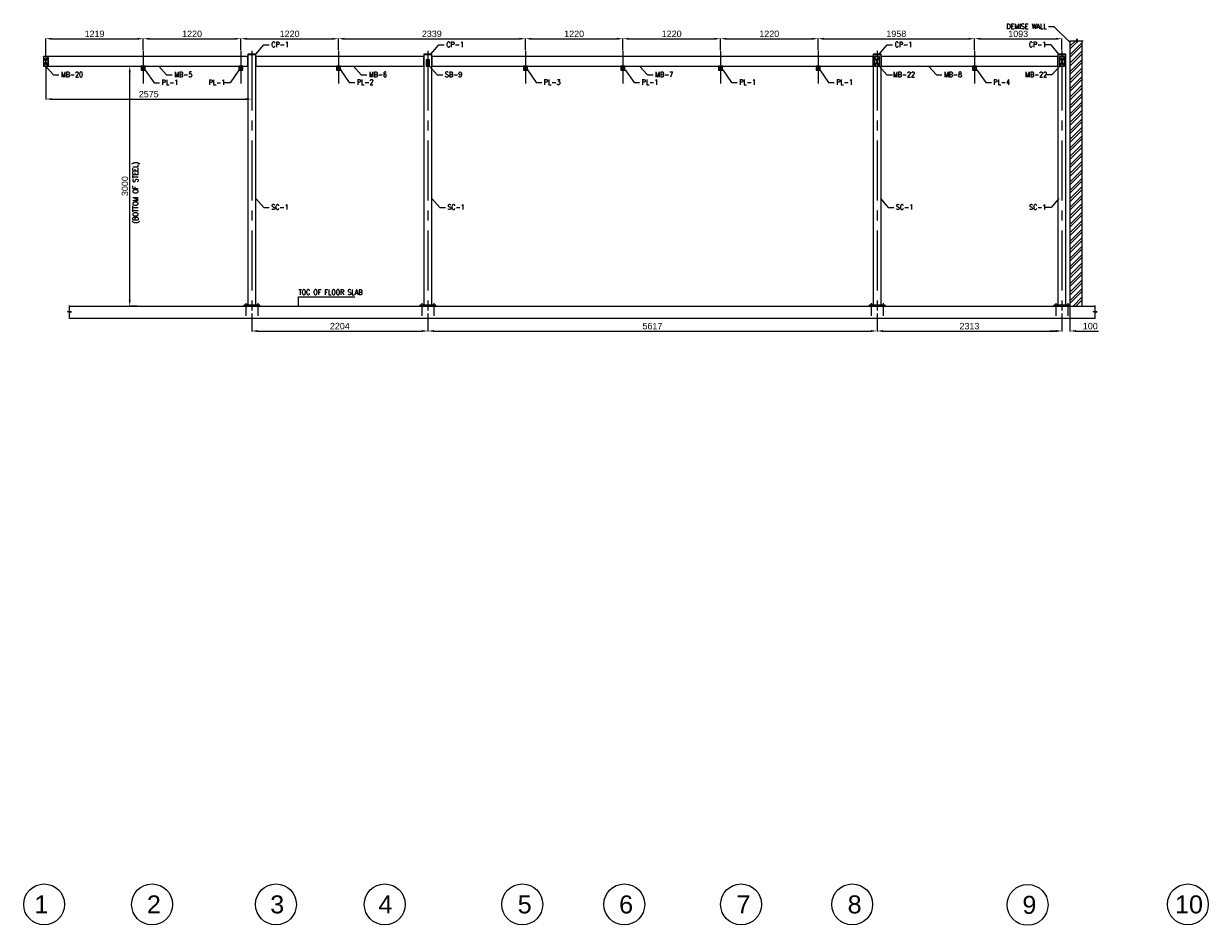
# Model space of a CAD drawing. Header units: inches. Extents: x -1008743 to -388065, y -1380311 to -642022.
# Tile 80 of 85: x -446260 to -431444, y -682603 to -671328. Entities that reach past the tile are written whole.
import ezdxf

# ---------------------------------------------------------------- set-up
doc = ezdxf.new("R2010")
doc.units = ezdxf.units.IN
doc.header["$LTSCALE"] = 1000
doc.header["$MEASUREMENT"] = 0
doc.header["$PDMODE"] = 35
doc.linetypes.add('CENTER2', pattern=[1.125, 0.75, -0.125, 0.125, -0.125])
doc.linetypes.add('PHANTOM2', pattern=[1.25, 0.625, -0.125, 0.125, -0.125, 0.125, -0.125])
doc.layers.add('DIM', color=1, linetype='Continuous')
doc.styles.add('ARIAL', font='arial.ttf')
doc.styles.add('C-ARIAL', font='arial.ttf')
doc.styles.add('ROMANS', font='simplex.shx', dxfattribs={"width": 0.9, "height": 2.5})
doc.dimstyles.new('50', dxfattribs={"dimscale": 50, "dimtxt": 2.5, "dimasz": 1.5, "dimexe": 1.25, "dimexo": 1, "dimgap": 0.8, "dimtad": 1, "dimdec": 0, "dimzin": 0, "dimdsep": 46, "dimtxsty": 'ROMANS', "dimblk1": 'ARCHTICK', "dimblk2": 'ARCHTICK', "dimsah": 1, "dimcen": 0, "dimdle": 1.25, "dimclrd": 1, "dimclre": 1, "dimclrt": 3, "dimadec": 0, "dimazin": 0, "dimtfac": 1, "dimtdec": 0, "dimtmove": 0, "dimatfit": 3, "dimfxl": 1, "dimtolj": 1, "dimtzin": 0, "dimarcsym": 0})
doc.dimstyles.new('S-20', dxfattribs={"dimtxt": 80, "dimasz": 75, "dimexe": 5, "dimexo": 5, "dimgap": 20, "dimtad": 1, "dimdec": 0, "dimzin": 0, "dimdsep": 46, "dimtxsty": 'ARIAL', "dimcen": 0.09, "dimdle": 100, "dimclrd": 8, "dimclre": 8, "dimclrt": 6, "dimadec": 0, "dimazin": 0, "dimtfac": 1, "dimtdec": 0, "dimtofl": 0, "dimtmove": 0, "dimatfit": 3, "dimfxl": 1, "dimtolj": 1, "dimtzin": 0, "dimlwd": -1, "dimarcsym": 0})

# ---------------------------------------------------------------- blocks, each defined once
blk = doc.blocks.new('*D710')
at = {"color": 8, "lineweight": -2, "ltscale": 10}
for p, q in [((-445087, -671859), (-444929, -671859)), ((-444839, -674859), (-444939, -674859))]:
    blk.add_line(p, q, dxfattribs=at)
at = {"color": 8, "ltscale": 10}
blk.add_line((-444934, -674784), (-444934, -671934), dxfattribs=at)
for points in [[(-444921, -671934), (-444946, -671934), (-444934, -671859)], [(-444946, -674784), (-444921, -674784), (-444934, -674859)]]:
    blk.add_solid(points, dxfattribs=at)
at = {"layer": 'Defpoints', "color": 0, "ltscale": 10}
for p in [(-445092, -671859), (-444934, -671859), (-444834, -674859)]:
    blk.add_point(p, dxfattribs=at)
at = {"color": 6, "ltscale": 10, "insert": (-444994, -673359), "char_height": 80, "attachment_point": 5, "rotation": 90, "style": 'ARIAL'}
blk.add_mtext('\\A1;3000', dxfattribs=at)
blk = doc.blocks.new('*D711')
at = {"color": 8, "lineweight": -2, "ltscale": 10}
for p, q in [((-443408, -674954), (-443408, -675176)), ((-441204, -674954), (-441204, -675176))]:
    blk.add_line(p, q, dxfattribs=at)
at = {"color": 8, "ltscale": 10}
blk.add_line((-443333, -675171), (-441279, -675171), dxfattribs=at)
for points in [[(-443333, -675158), (-443333, -675183), (-443408, -675171)], [(-441279, -675183), (-441279, -675158), (-441204, -675171)]]:
    blk.add_solid(points, dxfattribs=at)
at = {"layer": 'Defpoints', "color": 0, "ltscale": 10}
for p in [(-443408, -674949), (-441204, -674949), (-441204, -675171)]:
    blk.add_point(p, dxfattribs=at)
at = {"color": 6, "ltscale": 10, "insert": (-442306, -675110), "char_height": 80, "attachment_point": 5, "style": 'ARIAL'}
blk.add_mtext('\\A1;2204', dxfattribs=at)
blk = doc.blocks.new('*D712')
at = {"color": 8, "lineweight": -2, "ltscale": 10}
for p, q in [((-441204, -674954), (-441204, -675176)), ((-435587, -674954), (-435587, -675176))]:
    blk.add_line(p, q, dxfattribs=at)
at = {"color": 8, "ltscale": 10}
blk.add_line((-441129, -675171), (-435662, -675171), dxfattribs=at)
for points in [[(-441129, -675158), (-441129, -675183), (-441204, -675171)], [(-435662, -675183), (-435662, -675158), (-435587, -675171)]]:
    blk.add_solid(points, dxfattribs=at)
at = {"layer": 'Defpoints', "color": 0, "ltscale": 10}
for p in [(-441204, -674949), (-435587, -674949), (-435587, -675171)]:
    blk.add_point(p, dxfattribs=at)
at = {"color": 6, "ltscale": 10, "insert": (-438396, -675110), "char_height": 80, "attachment_point": 5, "style": 'ARIAL'}
blk.add_mtext('\\A1;5617', dxfattribs=at)
blk = doc.blocks.new('*D713')
at = {"color": 8, "lineweight": -2, "ltscale": 10}
for p, q in [((-435587, -674954), (-435587, -675176)), ((-433274, -674954), (-433274, -675176))]:
    blk.add_line(p, q, dxfattribs=at)
at = {"color": 8, "ltscale": 10}
blk.add_line((-435512, -675171), (-433349, -675171), dxfattribs=at)
for points in [[(-435512, -675158), (-435512, -675183), (-435587, -675171)], [(-433349, -675183), (-433349, -675158), (-433274, -675171)]]:
    blk.add_solid(points, dxfattribs=at)
at = {"layer": 'Defpoints', "color": 0, "ltscale": 10}
for p in [(-435587, -674949), (-433274, -674949), (-433274, -675171)]:
    blk.add_point(p, dxfattribs=at)
at = {"color": 6, "ltscale": 10, "insert": (-434431, -675110), "char_height": 80, "attachment_point": 5, "style": 'ARIAL'}
blk.add_mtext('\\A1;2313', dxfattribs=at)
blk = doc.blocks.new('*D714')
at = {"color": 8, "lineweight": -2, "ltscale": 10}
for p, q in [((-433174, -674823), (-433174, -675176)), ((-433274, -674954), (-433274, -675176))]:
    blk.add_line(p, q, dxfattribs=at)
at = {"color": 8, "ltscale": 10}
for p, q in [((-433349, -675171), (-433424, -675171)), ((-433099, -675171), (-432815, -675171))]:
    blk.add_line(p, q, dxfattribs=at)
for points in [[(-433349, -675183), (-433349, -675158), (-433274, -675171)], [(-433099, -675158), (-433099, -675183), (-433174, -675171)]]:
    blk.add_solid(points, dxfattribs=at)
at = {"layer": 'Defpoints', "color": 0, "ltscale": 10}
for p in [(-433174, -674818), (-433274, -674949), (-433174, -675171)]:
    blk.add_point(p, dxfattribs=at)
at = {"color": 6, "ltscale": 10, "insert": (-432920, -675110), "char_height": 80, "attachment_point": 5, "style": 'ARIAL'}
blk.add_mtext('\\A1;100', dxfattribs=at)
blk = doc.blocks.new('*D716')
at = {"color": 8, "lineweight": -2, "ltscale": 10}
for p, q in [((-445983, -671742), (-445983, -672275)), ((-443408, -671670), (-443408, -672275))]:
    blk.add_line(p, q, dxfattribs=at)
at = {"color": 8, "ltscale": 10}
blk.add_line((-445908, -672270), (-443483, -672270), dxfattribs=at)
for points in [[(-445908, -672258), (-445908, -672283), (-445983, -672270)], [(-443483, -672283), (-443483, -672258), (-443408, -672270)]]:
    blk.add_solid(points, dxfattribs=at)
at = {"layer": 'Defpoints', "color": 0, "ltscale": 10}
for p in [(-445983, -671737), (-443408, -671665), (-443408, -672270)]:
    blk.add_point(p, dxfattribs=at)
at = {"color": 6, "ltscale": 10, "insert": (-444696, -672209), "char_height": 80, "attachment_point": 5, "style": 'ARIAL'}
blk.add_mtext('\\A1;2575', dxfattribs=at)
blk = doc.blocks.new('_ArchTick')
at = {"color": 0, "linetype": 'ByBlock', "const_width": 0.15}
blk.add_lwpolyline([(-0.5, -0.5), (0.5, 0.5)], dxfattribs=at)
blk = doc.blocks.new('*D729')
at = {"color": 8, "lineweight": -2, "ltscale": 10}
for p, q in [((-445983, -671732), (-445983, -671511)), ((-444764, -671660), (-444764, -671511))]:
    blk.add_line(p, q, dxfattribs=at)
at = {"color": 8, "ltscale": 10}
blk.add_line((-445908, -671516), (-444839, -671516), dxfattribs=at)
for points in [[(-445908, -671504), (-445908, -671529), (-445983, -671516)], [(-444839, -671529), (-444839, -671504), (-444764, -671516)]]:
    blk.add_solid(points, dxfattribs=at)
at = {"layer": 'Defpoints', "color": 0, "ltscale": 10}
for p in [(-444764, -671516), (-445983, -671737), (-444764, -671665)]:
    blk.add_point(p, dxfattribs=at)
at = {"color": 6, "ltscale": 10, "insert": (-445374, -671455), "char_height": 80, "attachment_point": 5, "style": 'ARIAL'}
blk.add_mtext('\\A1;1219', dxfattribs=at)
blk = doc.blocks.new('*D730')
at = {"color": 8, "lineweight": -2, "ltscale": 10}
for p, q in [((-444764, -671660), (-444764, -671511)), ((-443544, -671660), (-443544, -671511))]:
    blk.add_line(p, q, dxfattribs=at)
at = {"color": 8, "ltscale": 10}
blk.add_line((-444689, -671516), (-443619, -671516), dxfattribs=at)
for points in [[(-444689, -671504), (-444689, -671529), (-444764, -671516)], [(-443619, -671529), (-443619, -671504), (-443544, -671516)]]:
    blk.add_solid(points, dxfattribs=at)
at = {"layer": 'Defpoints', "color": 0, "ltscale": 10}
for p in [(-443544, -671516), (-444764, -671665), (-443544, -671665)]:
    blk.add_point(p, dxfattribs=at)
at = {"color": 6, "ltscale": 10, "insert": (-444154, -671455), "char_height": 80, "attachment_point": 5, "style": 'ARIAL'}
blk.add_mtext('\\A1;1220', dxfattribs=at)
blk = doc.blocks.new('*D731')
at = {"color": 8, "lineweight": -2, "ltscale": 10}
for p, q in [((-443544, -671660), (-443544, -671511)), ((-442324, -671660), (-442324, -671511))]:
    blk.add_line(p, q, dxfattribs=at)
at = {"color": 8, "ltscale": 10}
blk.add_line((-443469, -671516), (-442399, -671516), dxfattribs=at)
for points in [[(-443469, -671504), (-443469, -671529), (-443544, -671516)], [(-442399, -671529), (-442399, -671504), (-442324, -671516)]]:
    blk.add_solid(points, dxfattribs=at)
at = {"layer": 'Defpoints', "color": 0, "ltscale": 10}
for p in [(-442324, -671516), (-443544, -671665), (-442324, -671665)]:
    blk.add_point(p, dxfattribs=at)
at = {"color": 6, "ltscale": 10, "insert": (-442934, -671455), "char_height": 80, "attachment_point": 5, "style": 'ARIAL'}
blk.add_mtext('\\A1;1220', dxfattribs=at)
blk = doc.blocks.new('*D732')
at = {"color": 8, "lineweight": -2, "ltscale": 10}
for p, q in [((-442324, -671660), (-442324, -671511)), ((-439985, -671660), (-439985, -671511))]:
    blk.add_line(p, q, dxfattribs=at)
at = {"color": 8, "ltscale": 10}
blk.add_line((-442249, -671516), (-440060, -671516), dxfattribs=at)
for points in [[(-442249, -671504), (-442249, -671529), (-442324, -671516)], [(-440060, -671529), (-440060, -671504), (-439985, -671516)]]:
    blk.add_solid(points, dxfattribs=at)
at = {"layer": 'Defpoints', "color": 0, "ltscale": 10}
for p in [(-439985, -671516), (-442324, -671665), (-439985, -671665)]:
    blk.add_point(p, dxfattribs=at)
at = {"color": 6, "ltscale": 10, "insert": (-441155, -671455), "char_height": 80, "attachment_point": 5, "style": 'ARIAL'}
blk.add_mtext('\\A1;2339', dxfattribs=at)
blk = doc.blocks.new('*D733')
at = {"color": 8, "lineweight": -2, "ltscale": 10}
for p, q in [((-439985, -671660), (-439985, -671511)), ((-438765, -671660), (-438765, -671511))]:
    blk.add_line(p, q, dxfattribs=at)
at = {"color": 8, "ltscale": 10}
blk.add_line((-439910, -671516), (-438840, -671516), dxfattribs=at)
for points in [[(-439910, -671504), (-439910, -671529), (-439985, -671516)], [(-438840, -671529), (-438840, -671504), (-438765, -671516)]]:
    blk.add_solid(points, dxfattribs=at)
at = {"layer": 'Defpoints', "color": 0, "ltscale": 10}
for p in [(-438765, -671516), (-439985, -671665), (-438765, -671665)]:
    blk.add_point(p, dxfattribs=at)
at = {"color": 6, "ltscale": 10, "insert": (-439375, -671455), "char_height": 80, "attachment_point": 5, "style": 'ARIAL'}
blk.add_mtext('\\A1;1220', dxfattribs=at)
blk = doc.blocks.new('*D734')
at = {"color": 8, "lineweight": -2, "ltscale": 10}
for p, q in [((-438765, -671660), (-438765, -671511)), ((-437545, -671660), (-437545, -671511))]:
    blk.add_line(p, q, dxfattribs=at)
at = {"color": 8, "ltscale": 10}
blk.add_line((-438690, -671516), (-437620, -671516), dxfattribs=at)
for points in [[(-438690, -671504), (-438690, -671529), (-438765, -671516)], [(-437620, -671529), (-437620, -671504), (-437545, -671516)]]:
    blk.add_solid(points, dxfattribs=at)
at = {"layer": 'Defpoints', "color": 0, "ltscale": 10}
for p in [(-437545, -671516), (-438765, -671665), (-437545, -671665)]:
    blk.add_point(p, dxfattribs=at)
at = {"color": 6, "ltscale": 10, "insert": (-438155, -671455), "char_height": 80, "attachment_point": 5, "style": 'ARIAL'}
blk.add_mtext('\\A1;1220', dxfattribs=at)
blk = doc.blocks.new('*D735')
at = {"color": 8, "lineweight": -2, "ltscale": 10}
for p, q in [((-437545, -671660), (-437545, -671511)), ((-436325, -671660), (-436325, -671511))]:
    blk.add_line(p, q, dxfattribs=at)
at = {"color": 8, "ltscale": 10}
blk.add_line((-437470, -671516), (-436400, -671516), dxfattribs=at)
for points in [[(-437470, -671504), (-437470, -671529), (-437545, -671516)], [(-436400, -671529), (-436400, -671504), (-436325, -671516)]]:
    blk.add_solid(points, dxfattribs=at)
at = {"layer": 'Defpoints', "color": 0, "ltscale": 10}
for p in [(-436325, -671516), (-437545, -671665), (-436325, -671665)]:
    blk.add_point(p, dxfattribs=at)
at = {"color": 6, "ltscale": 10, "insert": (-436935, -671455), "char_height": 80, "attachment_point": 5, "style": 'ARIAL'}
blk.add_mtext('\\A1;1220', dxfattribs=at)
blk = doc.blocks.new('*D736')
at = {"color": 8, "lineweight": -2, "ltscale": 10}
for p, q in [((-436325, -671660), (-436325, -671511)), ((-434367, -671660), (-434367, -671511))]:
    blk.add_line(p, q, dxfattribs=at)
at = {"color": 8, "ltscale": 10}
blk.add_line((-436250, -671516), (-434442, -671516), dxfattribs=at)
for points in [[(-436250, -671504), (-436250, -671529), (-436325, -671516)], [(-434442, -671529), (-434442, -671504), (-434367, -671516)]]:
    blk.add_solid(points, dxfattribs=at)
at = {"layer": 'Defpoints', "color": 0, "ltscale": 10}
for p in [(-434367, -671516), (-436325, -671665), (-434367, -671665)]:
    blk.add_point(p, dxfattribs=at)
at = {"color": 6, "ltscale": 10, "insert": (-435346, -671455), "char_height": 80, "attachment_point": 5, "style": 'ARIAL'}
blk.add_mtext('\\A1;1958', dxfattribs=at)
blk = doc.blocks.new('*D737')
at = {"color": 8, "lineweight": -2, "ltscale": 10}
for p, q in [((-434367, -671660), (-434367, -671511)), ((-433274, -671660), (-433274, -671511))]:
    blk.add_line(p, q, dxfattribs=at)
at = {"color": 8, "ltscale": 10}
blk.add_line((-434292, -671516), (-433349, -671516), dxfattribs=at)
for points in [[(-434292, -671504), (-434292, -671529), (-434367, -671516)], [(-433349, -671529), (-433349, -671504), (-433274, -671516)]]:
    blk.add_solid(points, dxfattribs=at)
at = {"layer": 'Defpoints', "color": 0, "ltscale": 10}
for p in [(-433274, -671516), (-434367, -671665), (-433274, -671665)]:
    blk.add_point(p, dxfattribs=at)
at = {"color": 6, "ltscale": 10, "insert": (-433821, -671455), "char_height": 80, "attachment_point": 5, "style": 'ARIAL'}
blk.add_mtext('\\A1;1093', dxfattribs=at)

msp = doc.modelspace()

# ---------------------------------------------------------------- hatches: boundary and pattern name
at = {"ltscale": 10}
h = msp.add_hatch(dxfattribs=at)
h.set_pattern_fill('ANSI32', color=256, scale=200, style=0)
h.paths.add_polyline_path([(-433174.2, -671541.9), (-433097.7, -671541.9), (-433088.4, -671567), (-433088.4, -671516.9), (-433080.6, -671541.9), (-433024.2, -671541.9), (-433024.2, -674858.7), (-433174.2, -674858.7), (-433174.2, -674848.7)])
for points in [[(-443487.6, -674858.7), (-443478.9, -674858.7), (-443478.9, -674848.7), (-443487.6, -674848.7)], [(-443471.3, -674848.7), (-443458.2, -674848.7), (-443458.2, -674836)], [(-443345.2, -674848.7), (-443358.2, -674848.7), (-443358.2, -674836)], [(-443337.6, -674858.7), (-443328.9, -674858.7), (-443328.9, -674848.7), (-443337.6, -674848.7)], [(-441283.6, -674858.7), (-441274.9, -674858.7), (-441274.9, -674848.7), (-441283.6, -674848.7)], [(-441267.3, -674848.7), (-441254.2, -674848.7), (-441254.2, -674836)], [(-441141.2, -674848.7), (-441154.2, -674848.7), (-441154.2, -674836)], [(-441133.6, -674858.7), (-441124.9, -674858.7), (-441124.9, -674848.7), (-441133.6, -674848.7)], [(-435666.6, -674858.7), (-435657.9, -674858.7), (-435657.9, -674848.7), (-435666.6, -674848.7)], [(-435650.3, -674848.7), (-435637.2, -674848.7), (-435637.2, -674836)], [(-435524.2, -674848.7), (-435537.2, -674848.7), (-435537.2, -674836)], [(-435516.6, -674858.7), (-435507.9, -674858.7), (-435507.9, -674848.7), (-435516.6, -674848.7)], [(-433353.6, -674858.7), (-433344.9, -674858.7), (-433344.9, -674848.7), (-433353.6, -674848.7)], [(-433337.3, -674848.7), (-433324.2, -674848.7), (-433324.2, -674836)], [(-433211.2, -674848.7), (-433224.2, -674848.7), (-433224.2, -674836)], [(-433203.6, -674858.7), (-433194.9, -674858.7), (-433194.9, -674848.7), (-433203.6, -674848.7)]]:
    msp.add_hatch(color=256, dxfattribs=at).paths.add_polyline_path(points)

# ---------------------------------------------------------------- linework, layer by layer
for p, q in [((-433174.3, -671541.9), (-433097.7, -671541.9)), ((-433174.2, -671541.9), (-433174.2, -674858.7)), ((-433097.7, -671541.9), (-433088.4, -671567)), ((-433088.4, -671567), (-433088.4, -671516.9)), ((-433088.4, -671516.9), (-433080.6, -671541.9)), ((-433080.6, -671541.9), (-433010.8, -671541.9)), ((-433024.2, -671541.9), (-433024.2, -674858.7)), ((-445952.7, -671736.7), (-446013.7, -671858.7)), ((-445952.7, -671858.7), (-446013.7, -671736.7)), ((-435556.7, -671736.7), (-435617.7, -671858.7)), ((-435556.7, -671858.7), (-435617.7, -671736.7)), ((-433243.7, -671736.7), (-433304.7, -671858.7)), ((-433243.7, -671858.7), (-433304.7, -671736.7)), ((-444789.2, -671908.7), (-444739.2, -671858.7)), ((-444789.2, -671858.7), (-444739.2, -671908.7)), ((-443569.2, -671908.7), (-443519.2, -671858.7)), ((-443569.2, -671858.7), (-443519.2, -671908.7)), ((-442349.2, -671908.7), (-442299.2, -671858.7)), ((-442349.2, -671858.7), (-442299.2, -671908.7)), ((-441224.2, -671858.7), (-441184.2, -671778.7)), ((-441184.2, -671858.7), (-441224.2, -671778.7)), ((-440010.2, -671908.7), (-439960.2, -671858.7)), ((-440010.2, -671858.7), (-439960.2, -671908.7)), ((-438790.2, -671908.7), (-438740.2, -671858.7)), ((-438790.2, -671858.7), (-438740.2, -671908.7)), ((-437570.2, -671908.7), (-437520.2, -671858.7)), ((-437570.2, -671858.7), (-437520.2, -671908.7)), ((-436350.2, -671908.7), (-436300.2, -671858.7)), ((-436350.2, -671858.7), (-436300.2, -671908.7)), ((-434392.2, -671908.7), (-434342.2, -671858.7)), ((-434392.2, -671858.7), (-434342.2, -671908.7)), ((-445686.3, -674922.7), (-445686.3, -674852.9)), ((-445686.3, -674858.7), (-432857.2, -674858.7)), ((-432857.2, -674922.7), (-432857.2, -674852.9)), ((-445711.3, -674930.5), (-445686.3, -674922.7)), ((-445661.2, -674930.5), (-445711.3, -674930.5)), ((-445686.3, -674939.8), (-445661.2, -674930.5)), ((-445686.3, -675016.4), (-445686.3, -674939.8)), ((-445686.3, -675008.7), (-432857.2, -675008.7)), ((-432882.2, -674930.5), (-432857.2, -674922.7)), ((-432832.1, -674930.5), (-432882.2, -674930.5)), ((-432857.2, -674939.8), (-432832.1, -674930.5)), ((-432857.2, -675016.4), (-432857.2, -674939.8))]:
    msp.add_line(p, q, dxfattribs=at)
at = {"color": 252, "linetype": 'CENTER2'}
for p, q in [((-444764.2, -671665.2), (-444764.2, -672075)), ((-443544.2, -671665.2), (-443544.2, -672075)), ((-443408.2, -671665.2), (-443408.2, -674948.6)), ((-442324.2, -671665.2), (-442324.2, -672075)), ((-441204.2, -671665.2), (-441204.2, -674948.6)), ((-439985.2, -671665.2), (-439985.2, -672075)), ((-438765.2, -671665.2), (-438765.2, -672075)), ((-437545.2, -671665.2), (-437545.2, -672075)), ((-436325.2, -671665.2), (-436325.2, -672075)), ((-435587.2, -671665.2), (-435587.2, -674948.6)), ((-434367.2, -671665.2), (-434367.2, -672075)), ((-433274.2, -671665.2), (-433274.2, -674948.6))]:
    msp.add_line(p, q, dxfattribs=at)
at = {"color": 252, "linetype": 'PHANTOM2'}
for p, q in [((-443483.2, -674823.2), (-443483.2, -674981.3)), ((-443333.2, -674823.2), (-443333.2, -674981.3)), ((-441279.2, -674823.2), (-441279.2, -674981.3)), ((-441129.2, -674823.2), (-441129.2, -674981.3)), ((-435662.2, -674823.2), (-435662.2, -674981.3)), ((-435512.2, -674823.2), (-435512.2, -674981.3)), ((-433349.2, -674823.2), (-433349.2, -674981.3)), ((-433199.2, -674823.2), (-433199.2, -674981.3))]:
    msp.add_line(p, q, dxfattribs=at)
at = {"color": 3, "ltscale": 10}
for points in [[(-446013.7, -671858.7), (-445952.7, -671858.7), (-445952.7, -671736.7), (-446013.7, -671736.7)], [(-445952.7, -671858.7), (-443458.2, -671858.7), (-443458.2, -671736.7), (-445952.7, -671736.7)], [(-443358.2, -671858.7), (-441254.2, -671858.7), (-441254.2, -671736.7), (-443358.2, -671736.7)], [(-441154.2, -671858.7), (-435637.2, -671858.7), (-435637.2, -671736.7), (-441154.2, -671736.7)], [(-435617.7, -671858.7), (-435556.7, -671858.7), (-435556.7, -671736.7), (-435617.7, -671736.7)], [(-435537.2, -671858.7), (-433324.2, -671858.7), (-433324.2, -671736.7), (-435537.2, -671736.7)], [(-433304.7, -671858.7), (-433243.7, -671858.7), (-433243.7, -671736.7), (-433304.7, -671736.7)]]:
    msp.add_lwpolyline(points, close=True, dxfattribs=at)
at = {"color": 1, "ltscale": 10}
for points in [[(-443458.2, -671711.7), (-443358.2, -671711.7), (-443358.2, -671707.7), (-443458.2, -671707.7)], [(-441254.2, -671711.7), (-441154.2, -671711.7), (-441154.2, -671707.7), (-441254.2, -671707.7)], [(-435637.2, -671711.7), (-435537.2, -671711.7), (-435537.2, -671707.7), (-435637.2, -671707.7)], [(-433324.2, -671711.7), (-433224.2, -671711.7), (-433224.2, -671707.7), (-433324.2, -671707.7)], [(-443508.2, -674858.7), (-443308.2, -674858.7), (-443308.2, -674848.7), (-443508.2, -674848.7)], [(-441304.2, -674858.7), (-441104.2, -674858.7), (-441104.2, -674848.7), (-441304.2, -674848.7)], [(-435687.2, -674858.7), (-435487.2, -674858.7), (-435487.2, -674848.7), (-435687.2, -674848.7)], [(-433374.2, -674858.7), (-433174.2, -674858.7), (-433174.2, -674848.7), (-433374.2, -674848.7)]]:
    msp.add_lwpolyline(points, close=True, dxfattribs=at)
at = {"color": 4, "ltscale": 10}
for points in [[(-443458.2, -674848.7), (-443358.2, -674848.7), (-443358.2, -671711.7), (-443458.2, -671711.7)], [(-441254.2, -674848.7), (-441154.2, -674848.7), (-441154.2, -671711.7), (-441254.2, -671711.7)], [(-435637.2, -674848.7), (-435537.2, -674848.7), (-435537.2, -671711.7), (-435637.2, -671711.7)], [(-433324.2, -674848.7), (-433224.2, -674848.7), (-433224.2, -671711.7), (-433324.2, -671711.7)]]:
    msp.add_lwpolyline(points, close=True, dxfattribs=at)
at = {"color": 30, "ltscale": 10}
for points in [[(-444789.2, -671908.7), (-444739.2, -671908.7), (-444739.2, -671858.7), (-444789.2, -671858.7)], [(-443569.2, -671908.7), (-443519.2, -671908.7), (-443519.2, -671858.7), (-443569.2, -671858.7)], [(-442349.2, -671908.7), (-442299.2, -671908.7), (-442299.2, -671858.7), (-442349.2, -671858.7)], [(-440010.2, -671908.7), (-439960.2, -671908.7), (-439960.2, -671858.7), (-440010.2, -671858.7)], [(-438790.2, -671908.7), (-438740.2, -671908.7), (-438740.2, -671858.7), (-438790.2, -671858.7)], [(-437570.2, -671908.7), (-437520.2, -671908.7), (-437520.2, -671858.7), (-437570.2, -671858.7)], [(-436350.2, -671908.7), (-436300.2, -671908.7), (-436300.2, -671858.7), (-436350.2, -671858.7)], [(-434392.2, -671908.7), (-434342.2, -671908.7), (-434342.2, -671858.7), (-434392.2, -671858.7)]]:
    msp.add_lwpolyline(points, close=True, dxfattribs=at)
at = {"color": 6, "ltscale": 10}
msp.add_lwpolyline([(-441224.2, -671858.7), (-441184.2, -671858.7), (-441184.2, -671778.7), (-441224.2, -671778.7)], close=True, dxfattribs=at)
at = {"ltscale": 10}
for points in [[(-443487.6, -674858.7), (-443478.9, -674858.7), (-443478.9, -674848.7), (-443487.6, -674848.7)], [(-443337.6, -674858.7), (-443328.9, -674858.7), (-443328.9, -674848.7), (-443337.6, -674848.7)], [(-441283.6, -674858.7), (-441274.9, -674858.7), (-441274.9, -674848.7), (-441283.6, -674848.7)], [(-441133.6, -674858.7), (-441124.9, -674858.7), (-441124.9, -674848.7), (-441133.6, -674848.7)], [(-435666.6, -674858.7), (-435657.9, -674858.7), (-435657.9, -674848.7), (-435666.6, -674848.7)], [(-435516.6, -674858.7), (-435507.9, -674858.7), (-435507.9, -674848.7), (-435516.6, -674848.7)], [(-433353.6, -674858.7), (-433344.9, -674858.7), (-433344.9, -674848.7), (-433353.6, -674848.7)], [(-433203.6, -674858.7), (-433194.9, -674858.7), (-433194.9, -674848.7), (-433203.6, -674848.7)]]:
    msp.add_lwpolyline(points, close=True, dxfattribs=at)
for points in [[(-443471.3, -674848.7), (-443458.2, -674848.7), (-443458.2, -674836), (-443471.3, -674848.7)], [(-443345.2, -674848.7), (-443358.2, -674848.7), (-443358.2, -674836), (-443345.2, -674848.7)], [(-441267.3, -674848.7), (-441254.2, -674848.7), (-441254.2, -674836), (-441267.3, -674848.7)], [(-441141.2, -674848.7), (-441154.2, -674848.7), (-441154.2, -674836), (-441141.2, -674848.7)], [(-435650.3, -674848.7), (-435637.2, -674848.7), (-435637.2, -674836), (-435650.3, -674848.7)], [(-435524.2, -674848.7), (-435537.2, -674848.7), (-435537.2, -674836), (-435524.2, -674848.7)], [(-433337.3, -674848.7), (-433324.2, -674848.7), (-433324.2, -674836), (-433337.3, -674848.7)], [(-433211.2, -674848.7), (-433224.2, -674848.7), (-433224.2, -674836), (-433211.2, -674848.7)]]:
    msp.add_lwpolyline(points, dxfattribs=at)
for centre in [(-446004.4, -682341.6), (-444654.3, -682341.6), (-443104.7, -682341.6), (-441744, -682341.6), (-440024.1, -682341.6), (-438748.1, -682341.6), (-437287.1, -682341.6), (-435897.2, -682341.6), (-433703.7, -682347.2), (-431699.1, -682341.6)]:
    msp.add_circle(centre, 255.6)

# ---------------------------------------------------------------- texts
at = {"color": 3, "style": 'C-ARIAL'}
for s, p in [('1', (-446126.9, -682453.9)), ('2', (-444718.7, -682453.9)), ('3', (-443176.4, -682453.9)), ('4', (-441822.9, -682453.9)), ('5', (-440081.3, -682453.9)), ('6', (-438812.6, -682453.9)), ('7', (-437344.3, -682453.8)), ('8', (-435954.4, -682453.9)), ('9', (-433768.9, -682459.4)), ('10', (-431859.9, -682453.9))]:
    msp.add_text(s, height=225, dxfattribs=at).set_placement(p)
at = {"layer": 'DIM', "color": 3, "style": 'ROMANS', "width": 0.8}
for s, p in [('DEMISE WALL', (-433967.1, -671394)), ('CP-1', (-443161.9, -671620.1)), ('CP-1', (-440973.3, -671620.1)), ('CP-1', (-435365.4, -671620.1)), ('CP-1', (-433687, -671620.1)), ('MB-20', (-445793, -671995.3)), ('PL-1', (-444533.3, -672094.2)), ('MB-5', (-444375.8, -671995.3)), ('PL-1', (-443945.8, -672094.2)), ('PL-2', (-442091.7, -672090.8)), ('MB-6', (-441942.3, -671995.3)), ('SB-9', (-440990.7, -671995.3)), ('PL-3', (-439753.9, -672090.8)), ('PL-1', (-438529.9, -672090.8)), ('MB-7', (-438361.7, -671995.3)), ('PL-1', (-437310.2, -672090.8)), ('PL-1', (-436096.1, -672090.8)), ('MB-22', (-435387, -671995.3)), ('MB-8', (-434748.5, -671995.3)), ('PL-4', (-434131.2, -672090.8)), ('MB-22', (-433734.4, -671995.3)), ('SC-1', (-443161.9, -673653)), ('SC-1', (-440960.1, -673653)), ('SC-1', (-435350.6, -673653)), ('SC-1', (-433684.2, -673653)), ('TOC OF FLOOR SLAB', (-442822.3, -674718.1))]:
    msp.add_text(s, height=65, dxfattribs=at).set_placement(p)
msp.add_text('(BOTTOM OF STEEL)', height=65, rotation=90, dxfattribs=at).set_placement((-444829.7, -673825.5))

# ---------------------------------------------------------------- dimensions: what is measured, and where the dimension line sits
at = {"ltscale": 10}
for base, p1, p2, picture, middle in [((-444764.2, -671516.1), (-445983.2, -671736.7), (-444764.2, -671665.2), '*D729', (-445373.7, -671455.2)), ((-443544.2, -671516.1), (-444764.2, -671665.2), (-443544.2, -671665.2), '*D730', (-444154.2, -671455.2)), ((-442324.2, -671516.1), (-443544.2, -671665.2), (-442324.2, -671665.2), '*D731', (-442934.2, -671455.2)), ((-439985.2, -671516.1), (-442324.2, -671665.2), (-439985.2, -671665.2), '*D732', (-441154.7, -671455.2)), ((-438765.2, -671516.1), (-439985.2, -671665.2), (-438765.2, -671665.2), '*D733', (-439375.2, -671455.2)), ((-437545.2, -671516.1), (-438765.2, -671665.2), (-437545.2, -671665.2), '*D734', (-438155.2, -671455.2)), ((-436325.2, -671516.1), (-437545.2, -671665.2), (-436325.2, -671665.2), '*D735', (-436935.2, -671455.2)), ((-434367.2, -671516.1), (-436325.2, -671665.2), (-434367.2, -671665.2), '*D736', (-435346.2, -671455.2)), ((-433274.2, -671516.1), (-434367.2, -671665.2), (-433274.2, -671665.2), '*D737', (-433820.7, -671455.2)), ((-443408.2, -672270), (-445983.2, -671736.7), (-443408.2, -671665.2), '*D716', (-444695.7, -672209.2)), ((-433174.2, -675170.9), (-433274.2, -674948.6), (-433174.2, -674818.2), '*D714', (-432919.8, -675110.1)), ((-441204.2, -675170.9), (-443408.2, -674948.6), (-441204.2, -674948.6), '*D711', (-442306.2, -675110.1)), ((-435587.2, -675170.9), (-441204.2, -674948.6), (-435587.2, -674948.6), '*D712', (-438395.7, -675110.1)), ((-433274.2, -675170.9), (-435587.2, -674948.6), (-433274.2, -674948.6), '*D713', (-434430.7, -675110.1))]:
    dim = msp.add_linear_dim(base=base, p1=p1, p2=p2, dimstyle='S-20', dxfattribs=at)
    dim.commit()
    dim.dimension.update_dxf_attribs({"geometry": picture, "text_midpoint": middle})
dim = msp.add_linear_dim(base=(-444933.6, -671858.7), p1=(-444833.7, -674858.7), p2=(-445091.5, -671858.7), angle=90, dimstyle='S-20', dxfattribs=at)
dim.commit()
dim.dimension.update_dxf_attribs({"geometry": '*D710', "text_midpoint": (-444994.5, -673358.7)})

# ---------------------------------------------------------------- leaders
at = {"layer": 'DIM'}
for points in [[(-433174.2, -671559.4), (-433371, -671366.6), (-433441.3, -671366.6)], [(-443356, -671707.7), (-443258.2, -671592.7), (-443187.9, -671592.7)], [(-441167.4, -671707.7), (-441069.6, -671592.7), (-440999.3, -671592.7)], [(-435559.5, -671707.7), (-435461.7, -671592.7), (-435391.4, -671592.7)], [(-433312.2, -671707.7), (-433410, -671592.7), (-433480.2, -671592.7)], [(-445987, -671857.6), (-445889.2, -671967.9), (-445819, -671967.9)], [(-444739.2, -671908.7), (-444629.6, -672066.8), (-444559.3, -672066.8)], [(-444569.8, -671857.6), (-444472.1, -671967.9), (-444401.8, -671967.9)], [(-443569.1, -671908.7), (-443678.7, -672066.8), (-443749, -672066.8)], [(-442297.6, -671905.2), (-442188, -672063.4), (-442117.7, -672063.4)], [(-442136.4, -671857.6), (-442038.6, -671967.9), (-441968.3, -671967.9)], [(-441184.8, -671857.6), (-441087, -671967.9), (-441016.7, -671967.9)], [(-439959.8, -671905.2), (-439850.2, -672063.4), (-439779.9, -672063.4)], [(-438735.8, -671905.2), (-438626.2, -672063.4), (-438555.9, -672063.4)], [(-438555.8, -671857.6), (-438458, -671967.9), (-438387.7, -671967.9)], [(-437516.1, -671905.2), (-437406.5, -672063.4), (-437336.2, -672063.4)], [(-436302, -671905.2), (-436192.4, -672063.4), (-436122.1, -672063.4)], [(-435560.3, -671857.6), (-435462.5, -671967.9), (-435392.2, -671967.9)], [(-434942.6, -671857.6), (-434844.8, -671967.9), (-434774.5, -671967.9)], [(-434337.1, -671905.2), (-434227.5, -672063.4), (-434157.2, -672063.4)], [(-433301.2, -671857.6), (-433399, -671967.9), (-433469.3, -671967.9)], [(-443356, -673515.3), (-443258.2, -673625.6), (-443187.9, -673625.6)], [(-441154.2, -673515.3), (-441056.4, -673625.6), (-440986.1, -673625.6)], [(-435544.7, -673515.3), (-435446.9, -673625.6), (-435376.6, -673625.6)], [(-433311.9, -673515.3), (-433409.6, -673625.6), (-433479.9, -673625.6)], [(-442824.3, -674860.6), (-442824.3, -674745.2), (-442118.3, -674745.2)]]:
    msp.add_leader(points, dimstyle='50', override={"dimasz": 1, "dimgap": 0.8, "dimtad": 0, "dimfxl": 1, "dimarcsym": 1}, dxfattribs=at)

doc.saveas('drawing.dxf')
